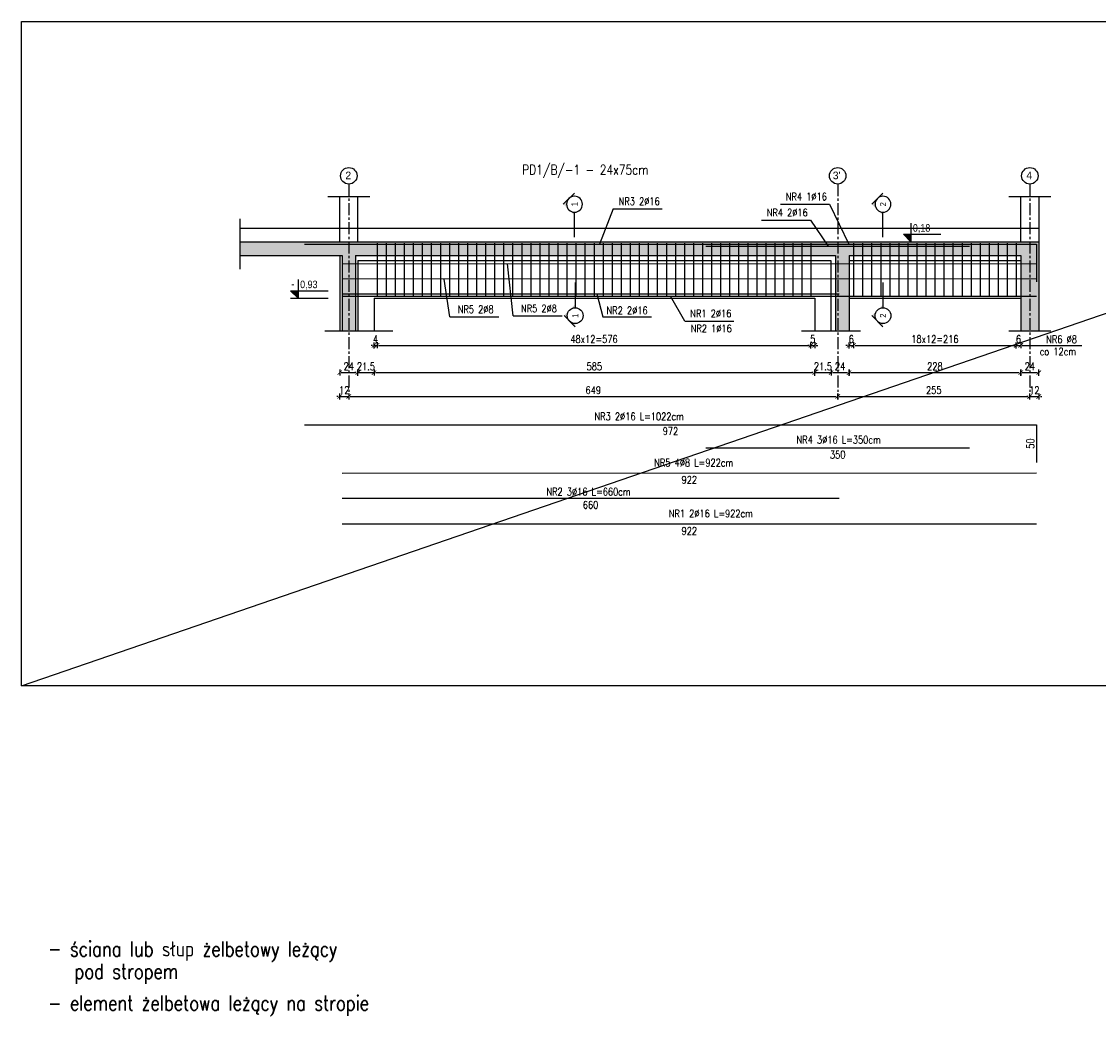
# Model space of a CAD drawing. Header units: millimetres. Extents: x -13852 to 21557, y -10038 to 8820.
# Tile 23 of 42: x 8356 to 9786, y -1913 to -594. Entities that reach past the tile are written whole.
import ezdxf
from ezdxf.enums import TextEntityAlignment as Align
from ezdxf.lldxf.tags import DXFTag

# ---------------------------------------------------------------- set-up
doc = ezdxf.new("R2010")
doc.units = ezdxf.units.MM
doc.linetypes.add('CENTER', pattern=[50.8, 31.75, -6.35, 6.35, -6.35])
for name, color, linetype in [('1', 2, 'Continuous'), ('2', 6, 'DASH'), ('4', 1, 'CENTER'), ('5-opis_sciany', 2, 'Continuous'), ('6', 3, 'Continuous'), ('BET-SLD', 254, 'Continuous'), ('DIM', 243, 'Continuous'), ('OPI', 52, 'Continuous')]:
    doc.layers.add(name, color=color, linetype=linetype)
doc.styles.add('ARIAL', font='arial.ttf')
doc.styles.add('e-cad_1', font='simplex.shx', dxfattribs={"width": 0.8})
doc.styles.add('MSE-025', font='romans.shx', dxfattribs={"width": 0.8, "height": 5})
doc.styles.add('MSE-050', font='romans.shx', dxfattribs={"width": 0.8, "height": 10})
doc.styles.add('MSE-100', font='romans.shx', dxfattribs={"width": 0.8, "height": 20})
doc.styles.get("Standard").update_dxf_attribs({"font": 'arial.ttf'})
tags = doc.linetypes.add('DASH', pattern=[15, 10, -5]).pattern_tags.tags
tags[6:7] = [DXFTag(74, 4), DXFTag(75, 0), DXFTag(340, '0'), DXFTag(46, 0.0), DXFTag(50, 0.0), DXFTag(44, 0.0), DXFTag(45, 0.0)]
tags[4:5] = [DXFTag(74, 4), DXFTag(75, 0), DXFTag(340, '0'), DXFTag(46, 0.0), DXFTag(50, 0.0), DXFTag(44, 0.0), DXFTag(45, 0.0)]
doc.dimstyles.new('Copy of MSE-050', dxfattribs={"dimtxt": 10, "dimasz": 2, "dimexe": 1.5, "dimexo": 15, "dimgap": 0.7, "dimtad": 0, "dimdec": 1, "dimrnd": 0.5, "dimdsep": 46, "dimtxsty": 'MSE-050', "dimblk": 'T1', "dimcen": -0.45, "dimse1": 1, "dimse2": 1, "dimsd1": 1, "dimsd2": 1, "dimclrd": 243, "dimclre": 243, "dimclrt": 52, "dimazin": 2, "dimtfac": 0.3333, "dimtdec": 1, "dimtix": 1, "dimtmove": 2, "dimatfit": 3, "dimldrblk": 'strzalka', "dimfxl": 0, "dimtvp": 0.8333, "dimtolj": 1, "dimarcsym": 0})
doc.dimstyles.new('MSE-050', dxfattribs={"dimtxt": 10, "dimasz": 2, "dimexe": 1.5, "dimexo": 15, "dimgap": 0.7, "dimtad": 0, "dimdec": 1, "dimrnd": 0.5, "dimdsep": 46, "dimtxsty": 'MSE-050', "dimblk": 'T1', "dimcen": -0.45, "dimse1": 1, "dimse2": 1, "dimclrd": 243, "dimclre": 243, "dimclrt": 52, "dimadec": 1, "dimazin": 2, "dimtfac": 0.3333, "dimtdec": 1, "dimtix": 1, "dimtmove": 2, "dimatfit": 3, "dimldrblk": 'strzalka', "dimfxl": 0, "dimtvp": 0.8333, "dimtolj": 1, "dimarcsym": 0})

# ---------------------------------------------------------------- blocks, each defined once
blk = doc.blocks.new('kota ____')
blk.add_hatch(color=4).paths.add_polyline_path([(0, 20), (-19.7, 20), (0, 0)])
at = {"color": 4}
blk.add_line((-19.7, 0), (79.8, 0), dxfattribs=at)
blk.add_lwpolyline([(0, 49.6), (0, 0), (-19.7, 20), (79.8, 20)], dxfattribs=at)
at = {"color": 4, "width": 0.85}
blk.add_attdef('ZNAK', text='', height=20, dxfattribs=at).set_placement((-9.8, 26.9), align=Align.RIGHT)
blk.add_attdef('RZEDNA', (5.5, 26.9), '', height=20, dxfattribs=at)
blk = doc.blocks.new('T1')
at = {"color": 243}
blk.add_line((0, -2.04), (0, 1.96), dxfattribs=at)
at = {"color": 243, "const_width": 0.5}
blk.add_lwpolyline([(-1.5, -1.44), (1.5, 1.44)], dxfattribs=at)
blk = doc.blocks.new('*D2448')
at = {"layer": 'Defpoints', "color": 0}
for p in [(8778.6, -1004.8), (8802.6, -1004.8), (8802.6, -1060.2)]:
    blk.add_point(p, dxfattribs=at)
at = {"layer": 'DIM', "color": 243, "lineweight": -2}
blk.add_line((8780.6, -1060.2), (8800.6, -1060.2), dxfattribs=at)
at = {"layer": 'DIM', "color": 243, "linetype": 'ByBlock', "lineweight": -2, "xscale": 2, "yscale": 2, "zscale": 2, "rotation": 180}
blk.add_blockref('T1', (8778.6, -1060.2), dxfattribs=at)
at = {"layer": 'DIM', "color": 243, "linetype": 'ByBlock', "lineweight": -2, "xscale": 2, "yscale": 2, "zscale": 2}
blk.add_blockref('T1', (8802.6, -1060.2), dxfattribs=at)
at = {"layer": 'DIM', "color": 52, "insert": (8790.6, -1051.9), "char_height": 10, "attachment_point": 5, "style": 'MSE-050'}
blk.add_mtext('\\A1;24', dxfattribs=at)
blk = doc.blocks.new('strzalka')
at = {"color": 243}
blk.add_line((0, -0.97), (0, 0.97), dxfattribs=at)
blk.add_lwpolyline([(-2, 0, 0.733, 0, 0), (0, 0, 0, 0, 0)], format="xyseb", dxfattribs=at)
blk = doc.blocks.new('*D2449')
at = {"layer": 'Defpoints', "color": 0}
for p in [(8802.6, -1004.8), (8824.1, -1004.8), (8824.1, -1060.2)]:
    blk.add_point(p, dxfattribs=at)
at = {"layer": 'DIM', "color": 243, "lineweight": -2}
for p, q in [((8800.6, -1060.2), (8798.6, -1060.2)), ((8802.6, -1060.2), (8824.1, -1060.2)), ((8826.1, -1060.2), (8828.1, -1060.2))]:
    blk.add_line(p, q, dxfattribs=at)
at = {"layer": 'DIM', "color": 243, "linetype": 'ByBlock', "lineweight": -2, "xscale": 2, "yscale": 2, "zscale": 2}
blk.add_blockref('T1', (8802.6, -1060.2), dxfattribs=at)
at = {"layer": 'DIM', "color": 243, "linetype": 'ByBlock', "lineweight": -2, "xscale": 2, "yscale": 2, "zscale": 2, "rotation": 180}
blk.add_blockref('T1', (8824.1, -1060.2), dxfattribs=at)
at = {"layer": 'DIM', "color": 52, "insert": (8813.4, -1051.9), "char_height": 10, "attachment_point": 5, "style": 'MSE-050'}
blk.add_mtext('\\A1;21.5', dxfattribs=at)
blk = doc.blocks.new('*D2450')
at = {"layer": 'Defpoints', "color": 0}
for p in [(8824.1, -961.5), (9409.1, -961.5), (9409.1, -1060.2)]:
    blk.add_point(p, dxfattribs=at)
at = {"layer": 'DIM', "color": 243, "lineweight": -2}
blk.add_line((8826.1, -1060.2), (9407.1, -1060.2), dxfattribs=at)
at = {"layer": 'DIM', "color": 243, "linetype": 'ByBlock', "lineweight": -2, "xscale": 2, "yscale": 2, "zscale": 2, "rotation": 180}
blk.add_blockref('T1', (8824.1, -1060.2), dxfattribs=at)
at = {"layer": 'DIM', "color": 243, "linetype": 'ByBlock', "lineweight": -2, "xscale": 2, "yscale": 2, "zscale": 2}
blk.add_blockref('T1', (9409.1, -1060.2), dxfattribs=at)
at = {"layer": 'DIM', "color": 52, "insert": (9116.6, -1051.9), "char_height": 10, "attachment_point": 5, "style": 'MSE-050'}
blk.add_mtext('\\A1;585', dxfattribs=at)
blk = doc.blocks.new('*D2451')
at = {"layer": 'Defpoints', "color": 0}
for p in [(9409.1, -961.5), (9430.8, -1004.8), (9430.8, -1060.2)]:
    blk.add_point(p, dxfattribs=at)
at = {"layer": 'DIM', "color": 243, "lineweight": -2}
for p, q in [((9407.1, -1060.2), (9405.1, -1060.2)), ((9409.1, -1060.2), (9430.8, -1060.2)), ((9432.8, -1060.2), (9434.8, -1060.2))]:
    blk.add_line(p, q, dxfattribs=at)
at = {"layer": 'DIM', "color": 243, "linetype": 'ByBlock', "lineweight": -2, "xscale": 2, "yscale": 2, "zscale": 2}
blk.add_blockref('T1', (9409.1, -1060.2), dxfattribs=at)
at = {"layer": 'DIM', "color": 243, "linetype": 'ByBlock', "lineweight": -2, "xscale": 2, "yscale": 2, "zscale": 2, "rotation": 180}
blk.add_blockref('T1', (9430.8, -1060.2), dxfattribs=at)
at = {"layer": 'DIM', "color": 52, "insert": (9420, -1051.9), "char_height": 10, "attachment_point": 5, "style": 'MSE-050'}
blk.add_mtext('\\A1;21.5', dxfattribs=at)
blk = doc.blocks.new('*D2452')
at = {"layer": 'Defpoints', "color": 0}
for p in [(9430.8, -1004.8), (9454.6, -1004.8), (9454.6, -1060.2)]:
    blk.add_point(p, dxfattribs=at)
at = {"layer": 'DIM', "color": 243, "lineweight": -2}
blk.add_line((9432.8, -1060.2), (9452.6, -1060.2), dxfattribs=at)
at = {"layer": 'DIM', "color": 243, "linetype": 'ByBlock', "lineweight": -2, "xscale": 2, "yscale": 2, "zscale": 2, "rotation": 180}
blk.add_blockref('T1', (9430.8, -1060.2), dxfattribs=at)
at = {"layer": 'DIM', "color": 243, "linetype": 'ByBlock', "lineweight": -2, "xscale": 2, "yscale": 2, "zscale": 2}
blk.add_blockref('T1', (9454.6, -1060.2), dxfattribs=at)
at = {"layer": 'DIM', "color": 52, "insert": (9442.7, -1051.9), "char_height": 10, "attachment_point": 5, "style": 'MSE-050'}
blk.add_mtext('\\A1;24', dxfattribs=at)
blk = doc.blocks.new('*D2453')
at = {"layer": 'Defpoints', "color": 0}
for p in [(9454.6, -1004.8), (9682.6, -1004.8), (9682.6, -1060.2)]:
    blk.add_point(p, dxfattribs=at)
at = {"layer": 'DIM', "color": 243, "lineweight": -2}
blk.add_line((9456.6, -1060.2), (9680.6, -1060.2), dxfattribs=at)
at = {"layer": 'DIM', "color": 243, "linetype": 'ByBlock', "lineweight": -2, "xscale": 2, "yscale": 2, "zscale": 2, "rotation": 180}
blk.add_blockref('T1', (9454.6, -1060.2), dxfattribs=at)
at = {"layer": 'DIM', "color": 243, "linetype": 'ByBlock', "lineweight": -2, "xscale": 2, "yscale": 2, "zscale": 2}
blk.add_blockref('T1', (9682.6, -1060.2), dxfattribs=at)
at = {"layer": 'DIM', "color": 52, "insert": (9568.6, -1051.9), "char_height": 10, "attachment_point": 5, "style": 'MSE-050'}
blk.add_mtext('\\A1;228', dxfattribs=at)
blk = doc.blocks.new('*D2454')
at = {"layer": 'Defpoints', "color": 0}
for p in [(9682.6, -1004.8), (9706.6, -1004.8), (9706.6, -1060.2)]:
    blk.add_point(p, dxfattribs=at)
at = {"layer": 'DIM', "color": 243, "lineweight": -2}
blk.add_line((9684.6, -1060.2), (9704.6, -1060.2), dxfattribs=at)
at = {"layer": 'DIM', "color": 243, "linetype": 'ByBlock', "lineweight": -2, "xscale": 2, "yscale": 2, "zscale": 2, "rotation": 180}
blk.add_blockref('T1', (9682.6, -1060.2), dxfattribs=at)
at = {"layer": 'DIM', "color": 243, "linetype": 'ByBlock', "lineweight": -2, "xscale": 2, "yscale": 2, "zscale": 2}
blk.add_blockref('T1', (9706.6, -1060.2), dxfattribs=at)
at = {"layer": 'DIM', "color": 52, "insert": (9694.6, -1051.9), "char_height": 10, "attachment_point": 5, "style": 'MSE-050'}
blk.add_mtext('\\A1;24', dxfattribs=at)
blk = doc.blocks.new('*D2455')
at = {"layer": 'Defpoints', "color": 0}
for p in [(8778.6, -1004.8), (8790.6, -1060.2), (8790.6, -1091.8)]:
    blk.add_point(p, dxfattribs=at)
at = {"layer": 'DIM', "color": 243, "lineweight": -2}
for p, q in [((8776.6, -1091.8), (8774.6, -1091.8)), ((8778.6, -1091.8), (8790.6, -1091.8)), ((8792.6, -1091.8), (8794.6, -1091.8))]:
    blk.add_line(p, q, dxfattribs=at)
at = {"layer": 'DIM', "color": 243, "linetype": 'ByBlock', "lineweight": -2, "xscale": 2, "yscale": 2, "zscale": 2}
blk.add_blockref('T1', (8778.6, -1091.8), dxfattribs=at)
at = {"layer": 'DIM', "color": 243, "linetype": 'ByBlock', "lineweight": -2, "xscale": 2, "yscale": 2, "zscale": 2, "rotation": 180}
blk.add_blockref('T1', (8790.6, -1091.8), dxfattribs=at)
at = {"layer": 'DIM', "color": 52, "insert": (8784.6, -1083.5), "char_height": 10, "attachment_point": 5, "style": 'MSE-050'}
blk.add_mtext('\\A1;12', dxfattribs=at)
blk = doc.blocks.new('*D2456')
at = {"layer": 'Defpoints', "color": 0}
for p in [(9439.6, -1004.8), (8790.6, -1060.2), (9439.6, -1091.8)]:
    blk.add_point(p, dxfattribs=at)
at = {"layer": 'DIM', "color": 243, "lineweight": -2}
blk.add_line((8792.6, -1091.8), (9437.6, -1091.8), dxfattribs=at)
at = {"layer": 'DIM', "color": 243, "linetype": 'ByBlock', "lineweight": -2, "xscale": 2, "yscale": 2, "zscale": 2, "rotation": 180}
blk.add_blockref('T1', (8790.6, -1091.8), dxfattribs=at)
at = {"layer": 'DIM', "color": 243, "linetype": 'ByBlock', "lineweight": -2, "xscale": 2, "yscale": 2, "zscale": 2}
blk.add_blockref('T1', (9439.6, -1091.8), dxfattribs=at)
at = {"layer": 'DIM', "color": 52, "insert": (9115.1, -1083.5), "char_height": 10, "attachment_point": 5, "style": 'MSE-050'}
blk.add_mtext('\\A1;649', dxfattribs=at)
blk = doc.blocks.new('*D2457')
at = {"layer": 'Defpoints', "color": 0}
for p in [(9439.6, -1004.8), (9694.6, -1004.8), (9694.6, -1091.8)]:
    blk.add_point(p, dxfattribs=at)
at = {"layer": 'DIM', "color": 243, "lineweight": -2}
blk.add_line((9441.6, -1091.8), (9692.6, -1091.8), dxfattribs=at)
at = {"layer": 'DIM', "color": 243, "linetype": 'ByBlock', "lineweight": -2, "xscale": 2, "yscale": 2, "zscale": 2, "rotation": 180}
blk.add_blockref('T1', (9439.6, -1091.8), dxfattribs=at)
at = {"layer": 'DIM', "color": 243, "linetype": 'ByBlock', "lineweight": -2, "xscale": 2, "yscale": 2, "zscale": 2}
blk.add_blockref('T1', (9694.6, -1091.8), dxfattribs=at)
at = {"layer": 'DIM', "color": 52, "insert": (9567.1, -1083.5), "char_height": 10, "attachment_point": 5, "style": 'MSE-050'}
blk.add_mtext('\\A1;255', dxfattribs=at)
blk = doc.blocks.new('*D2458')
at = {"layer": 'Defpoints', "color": 0}
for p in [(9694.6, -1004.8), (9706.6, -1004.8), (9706.6, -1091.8)]:
    blk.add_point(p, dxfattribs=at)
at = {"layer": 'DIM', "color": 243, "lineweight": -2}
for p, q in [((9692.6, -1091.8), (9690.6, -1091.8)), ((9694.6, -1091.8), (9706.6, -1091.8)), ((9708.6, -1091.8), (9710.6, -1091.8))]:
    blk.add_line(p, q, dxfattribs=at)
at = {"layer": 'DIM', "color": 243, "linetype": 'ByBlock', "lineweight": -2, "xscale": 2, "yscale": 2, "zscale": 2}
blk.add_blockref('T1', (9694.6, -1091.8), dxfattribs=at)
at = {"layer": 'DIM', "color": 243, "linetype": 'ByBlock', "lineweight": -2, "xscale": 2, "yscale": 2, "zscale": 2, "rotation": 180}
blk.add_blockref('T1', (9706.6, -1091.8), dxfattribs=at)
at = {"layer": 'DIM', "color": 52, "insert": (9700.6, -1083.5), "char_height": 10, "attachment_point": 5, "style": 'MSE-050'}
blk.add_mtext('\\A1;12', dxfattribs=at)
blk = doc.blocks.new('przek1')
h = blk.add_hatch(color=73)
h.paths.add_polyline_path([(-57.2, 0), (-65.9, 0, 0.198912), (-71.9, 14.7)])
h.paths.add_polyline_path([(-71.9, 14.7, 0.198912), (-86.6, 20.8, 0.198912), (-101.3, 14.7), (-86.6, 29.4)])
h.paths.add_polyline_path([(-101.3, 14.7, 0.198912), (-107.4, 0), (-116, 0)])
at = {"color": 73}
blk.add_line((-86.6, 29.4), (-116, 0), dxfattribs=at)
at = {"color": 5}
blk.add_line((0, 0), (-65.9, 0), dxfattribs=at)
at = {"color": 73}
blk.add_circle((-86.6, 0), 20.8, dxfattribs=at)
at = {"color": 4, "width": 0.85}
blk.add_attdef('NR', text='', height=16, dxfattribs=at).set_placement((-86.6, -8), align=Align.CENTER)
blk = doc.blocks.new('*D2473')
at = {"layer": 'Defpoints', "color": 0}
for p in [(8824.1, -961.5), (8828.1, -959.7), (8828.1, -1024)]:
    blk.add_point(p, dxfattribs=at)
at = {"layer": 'DIM', "color": 243, "lineweight": -2}
for p, q in [((8822.1, -1024), (8820.1, -1024)), ((8824.1, -1024), (8828.1, -1024)), ((8830.1, -1024), (8832.1, -1024))]:
    blk.add_line(p, q, dxfattribs=at)
at = {"layer": 'DIM', "color": 243, "linetype": 'ByBlock', "lineweight": -2, "xscale": 2, "yscale": 2, "zscale": 2}
blk.add_blockref('T1', (8824.1, -1024), dxfattribs=at)
at = {"layer": 'DIM', "color": 243, "linetype": 'ByBlock', "lineweight": -2, "xscale": 2, "yscale": 2, "zscale": 2, "rotation": 180}
blk.add_blockref('T1', (8828.1, -1024), dxfattribs=at)
at = {"layer": 'DIM', "color": 52, "insert": (8826.1, -1015.7), "char_height": 10, "attachment_point": 5, "style": 'MSE-050'}
blk.add_mtext('\\A1;4', dxfattribs=at)
blk = doc.blocks.new('*D2474')
at = {"layer": 'Defpoints', "color": 0}
for p in [(8828.1, -959.7), (9404.1, -959.7), (9404.1, -1024)]:
    blk.add_point(p, dxfattribs=at)
at = {"layer": 'DIM', "color": 243, "lineweight": -2}
blk.add_line((8830.1, -1024), (9402.1, -1024), dxfattribs=at)
at = {"layer": 'DIM', "color": 243, "linetype": 'ByBlock', "lineweight": -2, "xscale": 2, "yscale": 2, "zscale": 2, "rotation": 180}
blk.add_blockref('T1', (8828.1, -1024), dxfattribs=at)
at = {"layer": 'DIM', "color": 243, "linetype": 'ByBlock', "lineweight": -2, "xscale": 2, "yscale": 2, "zscale": 2}
blk.add_blockref('T1', (9404.1, -1024), dxfattribs=at)
at = {"layer": 'DIM', "color": 52, "insert": (9116.1, -1015.7), "char_height": 10, "attachment_point": 5, "style": 'MSE-050'}
blk.add_mtext('\\A1;\\A1;48x12=576', dxfattribs=at)
blk = doc.blocks.new('*D2475')
at = {"layer": 'Defpoints', "color": 0}
for p in [(9404.1, -959.7), (9409.1, -961.5), (9409.1, -1024)]:
    blk.add_point(p, dxfattribs=at)
at = {"layer": 'DIM', "color": 243, "lineweight": -2}
for p, q in [((9402.1, -1024), (9400.1, -1024)), ((9404.1, -1024), (9409.1, -1024)), ((9411.1, -1024), (9413.1, -1024))]:
    blk.add_line(p, q, dxfattribs=at)
at = {"layer": 'DIM', "color": 243, "linetype": 'ByBlock', "lineweight": -2, "xscale": 2, "yscale": 2, "zscale": 2}
blk.add_blockref('T1', (9404.1, -1024), dxfattribs=at)
at = {"layer": 'DIM', "color": 243, "linetype": 'ByBlock', "lineweight": -2, "xscale": 2, "yscale": 2, "zscale": 2, "rotation": 180}
blk.add_blockref('T1', (9409.1, -1024), dxfattribs=at)
at = {"layer": 'DIM', "color": 52, "insert": (9406.6, -1015.7), "char_height": 10, "attachment_point": 5, "style": 'MSE-050'}
blk.add_mtext('\\A1;5', dxfattribs=at)
blk = doc.blocks.new('*D2476')
at = {"layer": 'Defpoints', "color": 0}
for p in [(9454.6, -961.5), (9460.6, -958.5), (9460.6, -1024)]:
    blk.add_point(p, dxfattribs=at)
at = {"layer": 'DIM', "color": 243, "lineweight": -2}
for p, q in [((9452.6, -1024), (9450.6, -1024)), ((9454.6, -1024), (9460.6, -1024)), ((9462.6, -1024), (9464.6, -1024))]:
    blk.add_line(p, q, dxfattribs=at)
at = {"layer": 'DIM', "color": 243, "linetype": 'ByBlock', "lineweight": -2, "xscale": 2, "yscale": 2, "zscale": 2}
blk.add_blockref('T1', (9454.6, -1024), dxfattribs=at)
at = {"layer": 'DIM', "color": 243, "linetype": 'ByBlock', "lineweight": -2, "xscale": 2, "yscale": 2, "zscale": 2, "rotation": 180}
blk.add_blockref('T1', (9460.6, -1024), dxfattribs=at)
at = {"layer": 'DIM', "color": 52, "insert": (9457.6, -1015.7), "char_height": 10, "attachment_point": 5, "style": 'MSE-050'}
blk.add_mtext('\\A1;6', dxfattribs=at)
blk = doc.blocks.new('*D2477')
at = {"layer": 'Defpoints', "color": 0}
for p in [(9460.6, -958.5), (9676.6, -959.7), (9676.6, -1024)]:
    blk.add_point(p, dxfattribs=at)
at = {"layer": 'DIM', "color": 243, "lineweight": -2}
blk.add_line((9462.6, -1024), (9674.6, -1024), dxfattribs=at)
at = {"layer": 'DIM', "color": 243, "linetype": 'ByBlock', "lineweight": -2, "xscale": 2, "yscale": 2, "zscale": 2, "rotation": 180}
blk.add_blockref('T1', (9460.6, -1024), dxfattribs=at)
at = {"layer": 'DIM', "color": 243, "linetype": 'ByBlock', "lineweight": -2, "xscale": 2, "yscale": 2, "zscale": 2}
blk.add_blockref('T1', (9676.6, -1024), dxfattribs=at)
at = {"layer": 'DIM', "color": 52, "insert": (9568.6, -1015.7), "char_height": 10, "attachment_point": 5, "style": 'MSE-050'}
blk.add_mtext('\\A1;\\A1;18x12=216', dxfattribs=at)
blk = doc.blocks.new('*D2478')
at = {"layer": 'Defpoints', "color": 0}
for p in [(9676.6, -959.7), (9682.6, -961.5), (9682.6, -1024)]:
    blk.add_point(p, dxfattribs=at)
at = {"layer": 'DIM', "color": 243, "lineweight": -2}
for p, q in [((9674.6, -1024), (9672.6, -1024)), ((9676.6, -1024), (9682.6, -1024)), ((9684.6, -1024), (9686.6, -1024))]:
    blk.add_line(p, q, dxfattribs=at)
at = {"layer": 'DIM', "color": 243, "linetype": 'ByBlock', "lineweight": -2, "xscale": 2, "yscale": 2, "zscale": 2}
blk.add_blockref('T1', (9676.6, -1024), dxfattribs=at)
at = {"layer": 'DIM', "color": 243, "linetype": 'ByBlock', "lineweight": -2, "xscale": 2, "yscale": 2, "zscale": 2, "rotation": 180}
blk.add_blockref('T1', (9682.6, -1024), dxfattribs=at)
at = {"layer": 'DIM', "color": 52, "insert": (9679.6, -1015.7), "char_height": 10, "attachment_point": 5, "style": 'MSE-050'}
blk.add_mtext('\\A1;6', dxfattribs=at)
blk = doc.blocks.new('*D2485')
at = {"layer": 'Defpoints', "color": 0}
for p in [(8781.6, -1260.8), (9703.6, -1260.8), (9703.6, -1278.8)]:
    blk.add_point(p, dxfattribs=at)
at = {"layer": 'DIM', "color": 52, "insert": (9242.6, -1270.4), "char_height": 10, "attachment_point": 5, "style": 'MSE-050'}
blk.add_mtext('\\A1;922', dxfattribs=at)
blk = doc.blocks.new('*D2486')
at = {"layer": 'Defpoints', "color": 0}
for p in [(8781.6, -1193.9), (9703.6, -1193.9), (9703.6, -1210.8)]:
    blk.add_point(p, dxfattribs=at)
at = {"layer": 'DIM', "color": 52, "insert": (9242.6, -1202.5), "char_height": 10, "attachment_point": 5, "style": 'MSE-050'}
blk.add_mtext('\\A1;922', dxfattribs=at)
blk = doc.blocks.new('*D2487')
at = {"layer": 'Defpoints', "color": 0}
for p in [(8781.6, -1226.7), (9441.6, -1226.7), (9441.6, -1244.2)]:
    blk.add_point(p, dxfattribs=at)
at = {"layer": 'DIM', "color": 52, "insert": (9111.6, -1235.8), "char_height": 10, "attachment_point": 5, "style": 'MSE-050'}
blk.add_mtext('\\A1;660', dxfattribs=at)
blk = doc.blocks.new('*D2488')
at = {"layer": 'Defpoints', "color": 0}
for p in [(9703.6, -1129.4), (9703.6, -1129.4), (9703.6, -1179.4)]:
    blk.add_point(p, dxfattribs=at)
at = {"layer": 'DIM', "color": 52, "insert": (9695.3, -1154.4), "char_height": 10, "attachment_point": 5, "rotation": 90, "style": 'MSE-050'}
blk.add_mtext('\\A1;50', dxfattribs=at)
blk = doc.blocks.new('*D2489')
at = {"layer": 'Defpoints', "color": 0}
for p in [(8731.6, -1129.4), (9703.6, -1129.4), (9703.6, -1146.1)]:
    blk.add_point(p, dxfattribs=at)
at = {"layer": 'DIM', "color": 52, "insert": (9217.6, -1137.8), "char_height": 10, "attachment_point": 5, "style": 'MSE-050'}
blk.add_mtext('\\A1;972', dxfattribs=at)
blk = doc.blocks.new('*D2490')
at = {"layer": 'Defpoints', "color": 0}
for p in [(9264.6, -1160), (9614.6, -1160), (9614.6, -1177.4)]:
    blk.add_point(p, dxfattribs=at)
at = {"layer": 'DIM', "color": 52, "insert": (9439.6, -1169.1), "char_height": 10, "attachment_point": 5, "style": 'MSE-050'}
blk.add_mtext('\\A1;350', dxfattribs=at)

msp = doc.modelspace()

# ---------------------------------------------------------------- hatches: boundary and pattern name
at = {"layer": 'BET-SLD'}
h = msp.add_hatch(color=256, dxfattribs=at)
h.dxf.hatch_style = 1
h.paths.add_polyline_path([(9682.63, -904.537), (9682.63, -1004.756), (9706.63, -1004.756), (9706.63, -886.537), (8646.131, -886.537), (8646.131, -904.537), (8781.63, -904.537), (8781.63, -1004.756), (8799.63, -1004.756), (8799.63, -904.537), (9436.63, -904.537), (9436.63, -1004.756), (9454.63, -1004.756), (9454.63, -904.537)])

# ---------------------------------------------------------------- linework, layer by layer
at = {"layer": '1'}
for p, q in [((8778.63, -886.537), (8778.63, -826.603)), ((8802.63, -886.537), (8802.63, -826.603)), ((9682.63, -886.537), (9682.63, -826.603)), ((9706.63, -826.603), (9706.63, -1004.756)), ((8646.131, -886.537), (9706.63, -886.537)), ((8646.131, -904.537), (8781.63, -904.537)), ((8778.63, -904.537), (8778.63, -1004.756)), ((8781.63, -904.537), (8781.63, -1004.756)), ((8799.63, -904.537), (8799.63, -1004.756)), ((8799.63, -904.537), (9436.63, -904.537)), ((9436.63, -904.537), (9436.63, -1004.756)), ((9454.63, -904.537), (9454.63, -1004.756)), ((9454.63, -904.537), (9682.63, -904.537)), ((9682.63, -904.537), (9682.63, -1004.756)), ((8824.13, -961.537), (8824.13, -1004.756)), ((8824.13, -961.537), (9409.13, -961.537)), ((9409.13, -961.537), (9409.13, -1004.756)), ((9454.63, -961.537), (9682.63, -961.537))]:
    msp.add_line(p, q, dxfattribs=at)
at = {"layer": '2'}
for p, q in [((8762.83, -826.603), (8818.431, -826.603)), ((9666.83, -826.603), (9722.431, -826.603)), ((8646.131, -856.171), (8646.131, -922.748)), ((8802.63, -911.537), (8802.63, -1004.756)), ((8802.63, -911.537), (9430.63, -911.537)), ((9430.63, -911.537), (9430.63, -1004.756)), ((9454.63, -911.537), (9682.63, -911.537)), ((8758.974, -1004.756), (8849.114, -1004.756)), ((9391.693, -1004.756), (9469.894, -1004.756)), ((9666.83, -1004.756), (9722.431, -1004.756))]:
    msp.add_line(p, q, dxfattribs=at)
at = {"layer": '4', "ltscale": 0.5}
for p, q in [((8790.63, -809.903), (8790.63, -1085.531)), ((9439.63, -809.903), (9439.63, -1085.531)), ((9694.63, -809.903), (9694.63, -1085.531))]:
    msp.add_line(p, q, dxfattribs=at)
at = {"layer": '4', "linetype": 'Continuous'}
for centre in [(8790.63, -798.978), (9439.63, -798.978), (9694.63, -798.978)]:
    msp.add_circle(centre, 10.925, dxfattribs=at)
at = {"layer": '6'}
for p, q in [((8828.13, -888.337), (8828.13, -959.737)), ((8840.13, -888.337), (8840.13, -959.737)), ((8852.13, -888.337), (8852.13, -959.737)), ((8864.13, -888.337), (8864.13, -959.737)), ((8876.13, -888.337), (8876.13, -959.737)), ((8888.13, -888.337), (8888.13, -959.737)), ((8900.13, -888.337), (8900.13, -959.737)), ((8912.13, -888.337), (8912.13, -959.737)), ((8924.13, -888.337), (8924.13, -959.737)), ((8936.13, -888.337), (8936.13, -959.737)), ((8948.13, -888.337), (8948.13, -959.737)), ((8960.13, -888.337), (8960.13, -959.737)), ((8972.13, -888.337), (8972.13, -959.737)), ((8984.13, -888.337), (8984.13, -959.737)), ((8996.13, -888.337), (8996.13, -959.737)), ((9008.13, -888.337), (9008.13, -959.737)), ((9020.13, -888.337), (9020.13, -959.737)), ((9032.13, -888.337), (9032.13, -959.737)), ((9044.13, -888.337), (9044.13, -959.737)), ((9056.13, -888.337), (9056.13, -959.737)), ((9068.13, -888.337), (9068.13, -959.737)), ((9080.13, -888.337), (9080.13, -959.737)), ((9092.13, -888.337), (9092.13, -959.737)), ((9104.13, -888.337), (9104.13, -959.737)), ((9116.13, -888.337), (9116.13, -959.737)), ((9128.13, -888.337), (9128.13, -959.737)), ((9140.13, -888.337), (9140.13, -959.737)), ((9152.13, -888.337), (9152.13, -959.737)), ((9164.13, -888.337), (9164.13, -959.737)), ((9176.13, -888.337), (9176.13, -959.737)), ((9188.13, -888.337), (9188.13, -959.737)), ((9200.13, -888.337), (9200.13, -959.737)), ((9212.13, -888.337), (9212.13, -959.737)), ((9224.13, -888.337), (9224.13, -959.737)), ((9236.13, -888.337), (9236.13, -959.737)), ((9248.13, -888.337), (9248.13, -959.737)), ((9260.13, -888.337), (9260.13, -959.737)), ((9272.13, -888.337), (9272.13, -959.737)), ((9284.13, -888.337), (9284.13, -959.737)), ((9296.13, -888.337), (9296.13, -959.737)), ((9308.13, -888.337), (9308.13, -959.737)), ((9320.13, -888.337), (9320.13, -959.737)), ((9332.13, -888.337), (9332.13, -959.737)), ((9344.13, -888.337), (9344.13, -959.737)), ((9356.13, -888.337), (9356.13, -959.737)), ((9368.13, -888.337), (9368.13, -959.737)), ((9380.13, -888.337), (9380.13, -959.737)), ((9392.13, -888.337), (9392.13, -959.737)), ((9404.13, -888.337), (9404.13, -959.737)), ((9460.63, -888.337), (9460.63, -959.737)), ((9472.63, -888.337), (9472.63, -959.737)), ((9484.63, -888.337), (9484.63, -959.737)), ((9496.63, -888.337), (9496.63, -959.737)), ((9508.63, -888.337), (9508.63, -959.737)), ((9520.63, -888.337), (9520.63, -959.737)), ((9532.63, -888.337), (9532.63, -959.737)), ((9544.63, -888.337), (9544.63, -959.737)), ((9556.63, -888.337), (9556.63, -959.737)), ((9568.63, -888.337), (9568.63, -959.737)), ((9580.63, -888.337), (9580.63, -959.737)), ((9592.63, -888.337), (9592.63, -959.737)), ((9604.63, -888.337), (9604.63, -959.737)), ((9616.63, -888.337), (9616.63, -959.737)), ((9628.63, -888.337), (9628.63, -959.737)), ((9640.63, -888.337), (9640.63, -959.737)), ((9652.63, -888.337), (9652.63, -959.737)), ((9664.63, -888.337), (9664.63, -959.737)), ((9676.63, -888.337), (9676.63, -959.737)), ((9703.63, -915.683), (8781.63, -916.084)), ((9703.63, -935.683), (8781.63, -936.084)), ((8781.63, -955.537), (9441.63, -955.537)), ((8781.63, -958.537), (9703.63, -958.537)), ((9703.63, -1193.537), (8781.63, -1193.938)), ((8781.63, -1226.654), (9441.63, -1226.654)), ((8781.63, -1260.772), (9703.63, -1260.772))]:
    msp.add_line(p, q, dxfattribs=at)
for points in [[(8731.63, -889.537), (9703.63, -889.537), (9703.63, -939.537)], [(9264.63, -892.537), (9614.63, -892.537)], [(8731.63, -1129.362), (9703.63, -1129.362), (9703.63, -1179.362)], [(9264.63, -1159.992), (9614.63, -1159.992)]]:
    msp.add_lwpolyline(points, dxfattribs=at)
at = {"layer": 'Defpoints'}
msp.add_line((8646.131, -868.537), (9706.63, -868.537), dxfattribs=at)
at = {"layer": 'DIM'}
for p, q in [((8356.21, -1475.936), (10921.895, -594.189)), ((9141.692, -842.74), (9123.593, -889.537)), ((9008.669, -985.039), (9001.346, -915.988)), ((8924.698, -986.122), (8917.384, -936.025)), ((9236.816, -991.773), (9217.856, -958.537))]:
    msp.add_line(p, q, dxfattribs=at)
at = {"layer": 'DIM', "ltscale": 1.4}
for p, q in [((9141.692, -842.74), (9206.764, -842.74)), ((9363.593, -836.542), (9428.664, -836.542)), ((9338.23, -857.74), (9403.301, -857.74)), ((8924.698, -986.122), (8989.769, -986.122)), ((9008.669, -985.039), (9073.74, -985.039)), ((9236.816, -991.773), (9301.887, -991.773))]:
    msp.add_line(p, q, dxfattribs=at)
at = {"layer": 'DIM'}
msp.add_lwpolyline([(8356.21, -594.189), (10921.895, -594.189), (10921.895, -1475.936), (8356.21, -1475.936)], close=True, dxfattribs=at)
for points in [[(9428.664, -836.542), (9454.368, -889.537)], [(9403.301, -857.74), (9427.036, -892.537)], [(9119.894, -955.537), (9127.682, -986.37), (9192.353, -986.37)], [(9686.63, -1024.005), (9763.652, -1024.005)]]:
    msp.add_lwpolyline(points, dxfattribs=at)

# ---------------------------------------------------------------- block references
ref = msp.add_blockref('przek1', (9090.162, -880.499), dxfattribs=dict(xscale=-0.5058234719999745, yscale=0.5058234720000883, zscale=0.505823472, rotation=89.99999999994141))
ref.add_attrib('NR', '1', dxfattribs={"color": 4, "height": 8.093, "rotation": 90, "width": 0.85}).set_placement((9094.208, -836.672), align=Align.CENTER)
ref = msp.add_blockref('przek1', (9499.723, -880.499), dxfattribs=dict(xscale=-0.5058234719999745, yscale=0.5058234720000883, zscale=0.505823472, rotation=89.9999999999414))
ref.add_attrib('NR', '2', dxfattribs={"color": 4, "height": 8.093, "rotation": 90, "width": 0.85}).set_placement((9503.769, -836.672), align=Align.CENTER)
ref = msp.add_blockref('kota ____', (9536.656, -886.537), dxfattribs=dict(xscale=0.5, yscale=0.5, zscale=0.5))
ref.add_attrib('RZEDNA', '0,18', (9539.392, -873.098), dxfattribs={"color": 4, "height": 10, "width": 0.85})
ref.add_attrib('ZNAK', '-', dxfattribs={"color": 4, "height": 11, "width": 0.85}).set_placement((9531.743, -873.098), align=Align.RIGHT)
ref = msp.add_blockref('kota ____', (8723.267, -961.537), dxfattribs=dict(xscale=0.5, yscale=0.5, zscale=0.5))
ref.add_attrib('RZEDNA', '0,93', (8726.002, -948.098), dxfattribs={"color": 4, "height": 10, "width": 0.85})
ref.add_attrib('ZNAK', '-', dxfattribs={"color": 4, "height": 11, "width": 0.85}).set_placement((8718.353, -948.098), align=Align.RIGHT)
at = {"xscale": 0.5058234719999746, "yscale": 0.5058234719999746, "zscale": 0.5058234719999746, "rotation": 89.99999999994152}
for p, values in [((9091.162, -940.774), {'NR': '1'}), ((9499.723, -940.774), {'NR': '2'})]:
    msp.add_blockref('przek1', p, dxfattribs=at).add_auto_attribs(values)

# ---------------------------------------------------------------- texts
at = {"layer": '4', "style": 'ARIAL'}
for s, p in [('2', (8786.019, -803.444)), ("3'", (9432.961, -803.444)), ('4', (9689.94, -803.444))]:
    msp.add_text(s, height=10, dxfattribs=at).set_placement(p)
at = {"layer": '5-opis_sciany', "style": 'MSE-100', "width": 0.8}
msp.add_text('PD1/B/-1 - 24x75cm', height=13, dxfattribs=at).set_placement((9020.716, -797.382))
at = {"layer": 'DIM', "color": 52, "style": 'MSE-025', "width": 0.8}
msp.add_text('co 12cm', height=10, dxfattribs=at).set_placement((9707.656, -1037.24))
at = {"layer": 'DIM', "color": 52, "insert": (9736.822, -1015.987), "char_height": 10, "attachment_point": 5, "style": 'MSE-025'}
msp.add_mtext('\\A1;NR6 %%c8', dxfattribs=at)
at = {"layer": 'OPI', "ltscale": 2, "style": 'e-cad_1', "width": 0.8}
for s, p in [('NR3 2%%c16', (9176.066, -832.746)), ('NR4 1%%c16', (9397.966, -826.548)), ('NR4 2%%c16', (9372.603, -847.746)), ('NR5 2%%c8', (8959.071, -976.128)), ('NR5 2%%c8', (9043.042, -975.045)), ('NR2 2%%c16', (9160.034, -977.648)), ('NR1 2%%c16', (9271.189, -981.779)), ('NR2 1%%c16', (9271.731, -1001.609)), ('NR3 2%%c16 L=1022cm', (9176.066, -1118.349)), ('NR4 3%%c16 L=350cm', (9440.864, -1149.244)), ('NR5 4%%c8 L=922cm', (9248.469, -1179.732)), ('NR2 3%%c16 L=660cm', (9108.823, -1218.273)), ('NR1 2%%c16 L=922cm', (9271.189, -1247.261))]:
    msp.add_text(s, height=10, dxfattribs=at).set_placement(p, align=Align.MIDDLE_CENTER)
at = {"layer": 'OPI', "ltscale": 0.3, "style": 'MSE-100', "width": 0.8}
for s, p in [('- ściana lub słup żelbetowy leżący', (8391.661, -1835.151)), ('- ściana lub słup żelbetowy leżący', (8391.661, -1835.151)), ('pod stropem', (8426.533, -1865.026)), ('pod stropem', (8426.533, -1865.026)), ('- element żelbetowa leżący na stropie', (8391.661, -1907.106)), ('- element żelbetowa leżący na stropie', (8391.661, -1907.106))]:
    msp.add_text(s, height=20, dxfattribs=at).set_placement(p)

# ---------------------------------------------------------------- dimensions: what is measured, and where the dimension line sits
at = {"layer": 'DIM'}
for base, p1, p2, picture, middle in [((8828.13, -1024.005), (8824.13, -961.537), (8828.13, -959.737), '*D2473', (8826.13, -1015.672)), ((9409.13, -1024.005), (9404.13, -959.737), (9409.13, -961.537), '*D2475', (9406.63, -1015.672))]:
    dim = msp.add_linear_dim(base=base, p1=p1, p2=p2, dimstyle='MSE-050', override={"dimtxsty": 'MSE-050', "dimldrblk": 'strzalka'}, dxfattribs=at)
    dim.commit()
    dim.dimension.update_dxf_attribs({"geometry": picture, "text_midpoint": middle})
for base, p1, p2, dimstyle, picture, middle in [((9409.13, -1060.199), (8824.13, -961.537), (9409.13, -961.537), 'MSE-050', '*D2450', (9116.63, -1051.866)), ((9430.794, -1060.199), (9409.13, -961.537), (9430.794, -1004.756), 'MSE-050', '*D2451', (9419.962, -1051.866)), ((9460.63, -1024.005), (9454.63, -961.537), (9460.63, -958.537), 'MSE-050', '*D2476', (9457.63, -1015.672)), ((9682.63, -1024.005), (9676.63, -959.737), (9682.63, -961.537), 'MSE-050', '*D2478', (9679.63, -1015.672)), ((8790.63, -1091.812), (8778.63, -1004.756), (8790.63, -1060.199), 'MSE-050', '*D2455', (8784.63, -1083.479)), ((8802.63, -1060.199), (8778.63, -1004.756), (8802.63, -1004.756), 'MSE-050', '*D2448', (8790.63, -1051.866)), ((9439.63, -1091.812), (8790.63, -1060.199), (9439.63, -1004.756), 'MSE-050', '*D2456', (9115.13, -1083.479)), ((8824.13, -1060.199), (8802.63, -1004.756), (8824.13, -1004.756), 'MSE-050', '*D2449', (8813.38, -1051.866)), ((9454.63, -1060.199), (9430.794, -1004.756), (9454.63, -1004.756), 'MSE-050', '*D2452', (9442.712, -1051.866)), ((9694.63, -1091.812), (9439.63, -1004.756), (9694.63, -1004.756), 'MSE-050', '*D2457', (9567.13, -1083.479)), ((9682.63, -1060.199), (9454.63, -1004.756), (9682.63, -1004.756), 'MSE-050', '*D2453', (9568.63, -1051.866)), ((9706.63, -1060.199), (9682.63, -1004.756), (9706.63, -1004.756), 'MSE-050', '*D2454', (9694.63, -1051.866)), ((9706.63, -1091.812), (9694.63, -1004.756), (9706.63, -1004.756), 'MSE-050', '*D2458', (9700.63, -1083.479)), ((9703.63, -1146.142), (8731.63, -1129.362), (9703.63, -1129.362), 'Copy of MSE-050', '*D2489', (9217.63, -1137.809)), ((9614.63, -1177.429), (9264.63, -1159.992), (9614.63, -1159.992), 'Copy of MSE-050', '*D2490', (9439.63, -1169.096)), ((9703.63, -1210.805), (8781.63, -1193.938), (9703.63, -1193.938), 'Copy of MSE-050', '*D2486', (9242.63, -1202.472)), ((9441.63, -1244.177), (8781.63, -1226.654), (9441.63, -1226.654), 'Copy of MSE-050', '*D2487', (9111.63, -1235.844)), ((9703.63, -1278.762), (8781.63, -1260.772), (9703.63, -1260.772), 'Copy of MSE-050', '*D2485', (9242.63, -1270.429))]:
    dim = msp.add_linear_dim(base=base, p1=p1, p2=p2, dimstyle=dimstyle, dxfattribs=at)
    dim.commit()
    dim.dimension.update_dxf_attribs({"geometry": picture, "text_midpoint": middle})
for base, p1, p2, text, override, picture, middle in [((9404.13, -1024.005), (8828.13, -959.737), (9404.13, -959.737), '\\A1;48x12=<>', {"dimtxsty": 'MSE-050', "dimldrblk": 'strzalka'}, '*D2474', (9116.13, -1015.672)), ((9676.63, -1024.005), (9460.63, -958.537), (9676.63, -959.737), '\\A1;18x12=<>', {"dimtxsty": 'MSE-050'}, '*D2477', (9568.63, -1015.672))]:
    dim = msp.add_linear_dim(base=base, p1=p1, p2=p2, text=text, dimstyle='MSE-050', override=override, dxfattribs=at)
    dim.commit()
    dim.dimension.update_dxf_attribs({"geometry": picture, "text_midpoint": middle})
dim = msp.add_linear_dim(base=(9703.63, -1129.362), p1=(9703.63, -1179.362), p2=(9703.63, -1129.362), angle=90, dimstyle='Copy of MSE-050', dxfattribs=at)
dim.commit()
dim.dimension.update_dxf_attribs({"geometry": '*D2488', "text_midpoint": (9695.297, -1154.362)})

doc.saveas('drawing.dxf')
